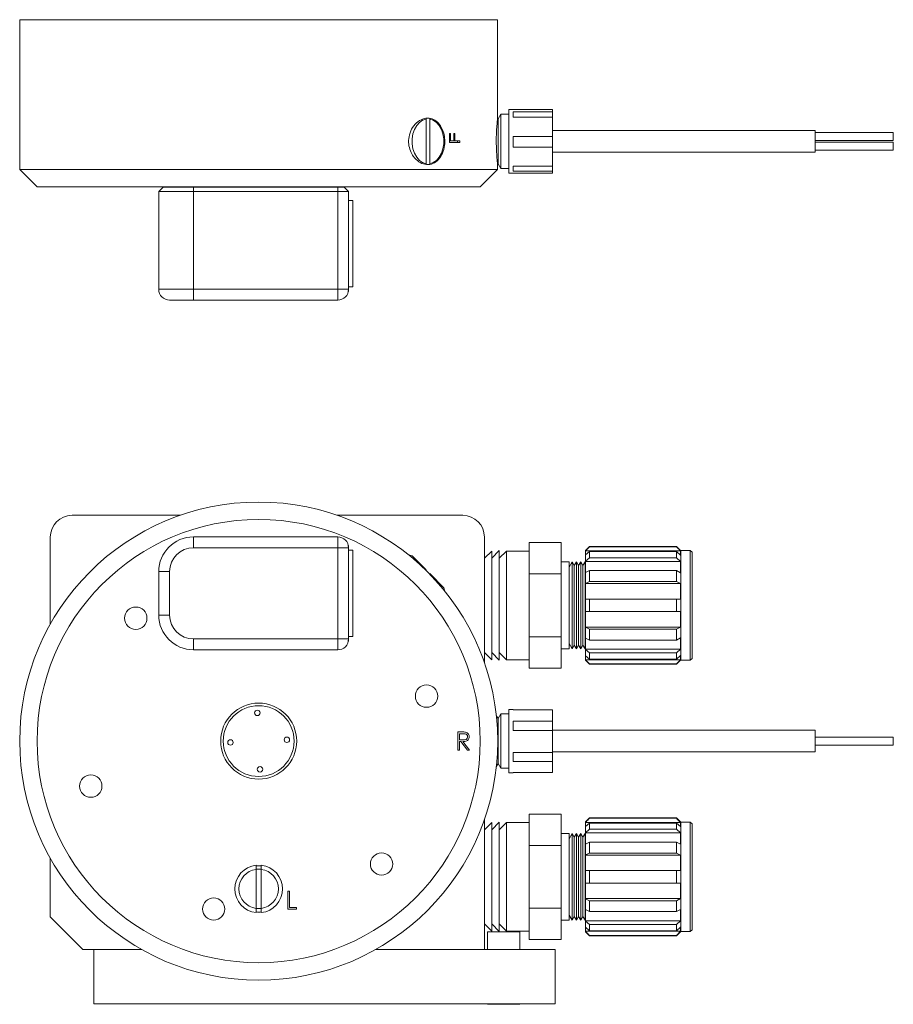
# Model space of a CAD drawing. Header units: inches. Extents: x 0.51 to 8.32, y 1.19 to 8.76.
# Tile 1 of 14: x 0.51 to 3.86, y 1.19 to 4.97. Entities that reach past the tile are written whole.
import ezdxf

# ---------------------------------------------------------------- set-up
doc = ezdxf.new("R2010")
doc.units = ezdxf.units.IN
doc.header["$MEASUREMENT"] = 0

msp = doc.modelspace()

# ---------------------------------------------------------------- linework, layer by layer
at = {"color": 7, "linetype": 'Continuous', "lineweight": 15}
for p, q in [((0.5073, 4.9707), (0.5073, 4.3967)), ((2.3406, 4.593), (2.3406, 4.9707)), ((2.3526, 4.6082), (2.3422, 4.5902)), ((2.384, 4.6082), (2.3526, 4.6082)), ((2.3526, 4.6082), (2.3526, 4.4132)), ((2.5506, 4.6257), (2.384, 4.6257)), ((2.384, 4.6257), (2.384, 4.3979)), ((2.4006, 4.6175), (2.5506, 4.6175)), ((2.4006, 4.6175), (2.4006, 4.5969)), ((2.5506, 4.6257), (2.5506, 4.6175)), ((2.5506, 4.5969), (2.5506, 4.6175)), ((2.065, 4.5926), (2.0662, 4.5896)), ((2.0662, 4.5896), (2.0662, 4.5911)), ((2.0662, 4.5896), (2.0662, 4.4185)), ((2.0804, 4.5896), (2.0792, 4.5926)), ((2.0804, 4.4185), (2.0804, 4.5896)), ((2.3422, 4.5902), (2.3406, 4.593)), ((2.3422, 4.5902), (2.3422, 4.4289)), ((2.5506, 4.5969), (2.4006, 4.5969)), ((2.5506, 4.5969), (2.5506, 4.5228)), ((2.1556, 4.5337), (2.1599, 4.5337)), ((2.1556, 4.4999), (2.1556, 4.5337)), ((2.1599, 4.5337), (2.1599, 4.5061)), ((2.1724, 4.5337), (2.1765, 4.5337)), ((2.1724, 4.5061), (2.1724, 4.5337)), ((2.1765, 4.5337), (2.1765, 4.5061)), ((3.5583, 4.5457), (2.5506, 4.5457)), ((3.5583, 4.5041), (3.5583, 4.5457)), ((3.8583, 4.5379), (3.5583, 4.5379)), ((3.8583, 4.5224), (3.8583, 4.5379)), ((2.1556, 4.5061), (2.1599, 4.5061)), ((2.1556, 4.4999), (2.1953, 4.4999)), ((2.1599, 4.5061), (2.1724, 4.5061)), ((2.1724, 4.5061), (2.1765, 4.5061)), ((2.1765, 4.5061), (2.1953, 4.5061)), ((2.1869, 4.5061), (2.1869, 4.4999)), ((2.1953, 4.5061), (2.1953, 4.4999)), ((2.4006, 4.5228), (2.5506, 4.5228)), ((2.4006, 4.5228), (2.4006, 4.4823)), ((2.5506, 4.4823), (2.5506, 4.5228)), ((3.5583, 4.5069), (3.8583, 4.5069)), ((3.5583, 4.4624), (3.5583, 4.5041)), ((3.8583, 4.5012), (3.5583, 4.5012)), ((3.8583, 4.5069), (3.8583, 4.5224)), ((3.8583, 4.4857), (3.8583, 4.5012)), ((2.5506, 4.4823), (2.4006, 4.4823)), ((2.5506, 4.4823), (2.5506, 4.4093)), ((2.5506, 4.4624), (3.5583, 4.4624)), ((3.5583, 4.4702), (3.8583, 4.4702)), ((3.8583, 4.4702), (3.8583, 4.4857)), ((2.0662, 4.4185), (2.065, 4.4155)), ((2.0662, 4.4171), (2.0662, 4.4185)), ((2.0792, 4.4155), (2.0804, 4.4185)), ((2.3422, 4.4289), (2.3422, 4.4179)), ((0.5073, 4.3967), (0.574, 4.3301)), ((0.5073, 4.3967), (2.3406, 4.3967)), ((2.274, 4.3301), (2.3406, 4.3967)), ((2.3406, 4.4151), (2.3422, 4.4179)), ((2.3406, 4.3967), (2.3406, 4.4151)), ((2.3422, 4.4179), (2.3526, 4.3999)), ((2.3526, 4.4132), (2.3526, 4.3999)), ((2.3526, 4.3999), (2.384, 4.3999)), ((2.384, 4.3979), (2.384, 4.3824)), ((2.384, 4.3824), (2.5506, 4.3824)), ((2.4006, 4.4093), (2.5506, 4.4093)), ((2.4006, 4.4093), (2.4006, 4.3895)), ((2.5506, 4.3895), (2.4006, 4.3895)), ((2.5506, 4.3895), (2.5506, 4.4093)), ((2.5506, 4.3895), (2.5506, 4.3824)), ((2.274, 4.3301), (0.574, 4.3301)), ((1.0406, 4.3117), (1.0573, 4.3284)), ((1.0406, 4.117), (1.0406, 4.3117)), ((1.174, 4.3117), (1.0406, 4.3117)), ((1.0573, 4.3284), (1.174, 4.3284)), ((1.174, 4.3284), (1.174, 4.3117)), ((1.174, 4.3284), (1.727, 4.3284)), ((1.727, 4.3117), (1.174, 4.3117)), ((1.174, 4.3117), (1.174, 3.9367)), ((1.2962, 4.3301), (1.2962, 4.3284)), ((1.3278, 4.3301), (1.3278, 4.3284)), ((1.5201, 4.3284), (1.5201, 4.3301)), ((1.5517, 4.3284), (1.5517, 4.3301)), ((1.727, 4.3284), (1.727, 4.3117)), ((1.727, 4.3284), (1.752, 4.3284)), ((1.727, 3.9367), (1.727, 4.3117)), ((1.7686, 4.3117), (1.727, 4.3117)), ((1.752, 4.3284), (1.7686, 4.3117)), ((1.7686, 4.3117), (1.7686, 4.1664)), ((1.7846, 4.277), (1.7686, 4.277)), ((1.7846, 3.9464), (1.7846, 4.277)), ((1.7685, 4.0689), (1.7685, 4.1546)), ((1.0406, 4.1065), (1.0406, 4.117)), ((1.0406, 3.9367), (1.0406, 4.1065)), ((1.7686, 4.0571), (1.7686, 3.9367)), ((1.0406, 3.9367), (1.174, 3.9367)), ((1.174, 3.9367), (1.174, 3.8951)), ((1.174, 3.9367), (1.727, 3.9367)), ((1.727, 3.9367), (1.727, 3.8951)), ((1.7686, 3.9367), (1.727, 3.9367)), ((1.768, 3.9293), (1.7685, 3.9284)), ((1.7685, 3.9284), (1.7685, 3.933)), ((1.7686, 3.9464), (1.7846, 3.9464)), ((1.174, 3.8951), (1.0823, 3.8951)), ((1.727, 3.8951), (1.174, 3.8951)), ((0.708, 3.0699), (1.1234, 3.0699)), ((0.7556, 3.0702), (0.756, 3.0699)), ((0.7556, 3.0702), (1.0472, 3.0702)), ((1.0472, 3.0702), (1.1244, 3.0702)), ((1.7235, 3.0702), (2.0923, 3.0702)), ((1.7245, 3.0699), (2.2066, 3.0699)), ((2.092, 3.0699), (2.0923, 3.0702)), ((0.6246, 2.9865), (0.6246, 2.6526)), ((1.174, 2.9872), (1.174, 2.9455)), ((1.174, 2.9872), (1.727, 2.9872)), ((1.727, 2.9872), (1.727, 2.9455)), ((2.29, 2.5044), (2.29, 2.9865)), ((1.727, 2.9455), (1.174, 2.9455)), ((1.727, 2.5955), (1.727, 2.9455)), ((1.7686, 2.9455), (1.727, 2.9455)), ((1.7685, 2.9539), (1.768, 2.953)), ((1.7685, 2.9492), (1.7685, 2.9539)), ((1.7686, 2.9455), (1.7686, 2.8252)), ((2.4613, 2.9651), (2.5846, 2.9651)), ((2.4613, 2.9049), (2.4613, 2.9651)), ((2.5846, 2.8448), (2.5846, 2.9651)), ((2.6931, 2.9504), (2.678, 2.9352)), ((3.0264, 2.9504), (2.6931, 2.9504)), ((2.6931, 2.9504), (2.6931, 2.9491)), ((2.6931, 2.9491), (3.0264, 2.9491)), ((3.043, 2.9338), (3.0264, 2.9504)), ((3.0264, 2.9504), (3.0264, 2.9491)), ((1.7846, 2.9358), (1.7686, 2.9358)), ((1.7846, 2.6052), (1.7846, 2.9358)), ((2.0124, 2.9141), (1.999, 2.9177)), ((2.0124, 2.9141), (2.0662, 2.8603)), ((2.3177, 2.9329), (2.29, 2.9052)), ((2.3469, 2.9343), (2.3177, 2.9051)), ((2.3177, 2.9329), (2.3177, 2.5162)), ((2.3469, 2.9343), (2.3469, 2.5148)), ((2.3746, 2.9329), (2.3469, 2.9051)), ((2.4613, 2.9329), (2.3746, 2.9329)), ((2.3746, 2.9329), (2.3746, 2.5162)), ((2.678, 2.9352), (2.678, 2.9338)), ((2.678, 2.9331), (2.678, 2.9338)), ((2.678, 2.9331), (3.0423, 2.9331)), ((2.678, 2.9331), (2.678, 2.9172)), ((2.6931, 2.931), (2.678, 2.9178)), ((2.678, 2.9178), (2.678, 2.8938)), ((2.6931, 2.931), (2.6931, 2.907)), ((3.0264, 2.931), (2.6931, 2.931)), ((3.0264, 2.931), (3.0264, 2.907)), ((3.0423, 2.9172), (3.0264, 2.931)), ((3.0423, 2.9331), (3.0423, 2.9172)), ((3.0796, 2.9345), (3.043, 2.9345)), ((3.043, 2.5145), (3.043, 2.9345)), ((3.0863, 2.9279), (3.0796, 2.9345)), ((3.0796, 2.5145), (3.0796, 2.9345)), ((3.0863, 2.9279), (3.0863, 2.5212)), ((2.4613, 2.8448), (2.4613, 2.9049)), ((2.6146, 2.8912), (2.5846, 2.8912)), ((2.6263, 2.8912), (2.6146, 2.871)), ((2.6146, 2.8912), (2.6146, 2.5579)), ((2.6346, 2.8768), (2.6263, 2.8912)), ((2.6263, 2.8912), (2.6263, 2.5579)), ((2.643, 2.8912), (2.6346, 2.8768)), ((2.6346, 2.8768), (2.6346, 2.5723)), ((2.6513, 2.8768), (2.643, 2.8912)), ((2.643, 2.8912), (2.643, 2.5579)), ((2.6596, 2.8912), (2.6513, 2.8768)), ((2.6513, 2.8768), (2.6513, 2.5723)), ((2.668, 2.8768), (2.6596, 2.8912)), ((2.6596, 2.8912), (2.6596, 2.5579)), ((2.6763, 2.8912), (2.668, 2.8768)), ((2.668, 2.8768), (2.668, 2.5723)), ((2.678, 2.8883), (2.6763, 2.8912)), ((2.6763, 2.8912), (2.6763, 2.5579)), ((2.678, 2.8938), (2.6931, 2.907)), ((2.678, 2.8932), (2.678, 2.8938)), ((2.678, 2.8932), (3.0423, 2.8932)), ((2.678, 2.8932), (2.678, 2.8496)), ((2.6931, 2.907), (3.0264, 2.907)), ((3.0264, 2.907), (3.0423, 2.8932)), ((3.0423, 2.8932), (3.0423, 2.8496)), ((1.0823, 2.8539), (1.0406, 2.8539)), ((1.0406, 2.6872), (1.0406, 2.8539)), ((1.0823, 2.8539), (1.0823, 2.6872)), ((2.0804, 2.8461), (2.1342, 2.7923)), ((2.4613, 2.8448), (2.5846, 2.8448)), ((2.4613, 2.7245), (2.4613, 2.8448)), ((2.5846, 2.6042), (2.5846, 2.8448)), ((2.6931, 2.8576), (2.678, 2.85)), ((2.678, 2.85), (2.678, 2.8084)), ((2.6931, 2.8576), (2.6931, 2.816)), ((3.0264, 2.8576), (2.6931, 2.8576)), ((3.0264, 2.8576), (3.0264, 2.816)), ((3.0423, 2.8496), (3.0264, 2.8576)), ((1.7685, 2.7275), (1.7685, 2.8137)), ((2.678, 2.8084), (2.6931, 2.816)), ((2.678, 2.8081), (2.678, 2.8084)), ((2.678, 2.8081), (3.0423, 2.8081)), ((2.678, 2.8081), (2.678, 2.7485)), ((2.6931, 2.816), (3.0264, 2.816)), ((3.0264, 2.816), (3.0423, 2.8081)), ((3.0423, 2.8081), (3.0423, 2.7485)), ((2.1378, 2.7789), (2.1342, 2.7923)), ((2.4613, 2.6042), (2.4613, 2.7245)), ((2.678, 2.7485), (2.678, 2.7005)), ((2.6931, 2.7485), (2.678, 2.7485)), ((2.6931, 2.7485), (2.6931, 2.7005)), ((3.0264, 2.7485), (2.6931, 2.7485)), ((3.0264, 2.7485), (3.0264, 2.7005)), ((1.0823, 2.6872), (1.0406, 2.6872)), ((1.7686, 2.7159), (1.7686, 2.5955)), ((2.678, 2.7005), (2.678, 2.641)), ((2.6931, 2.7005), (3.0264, 2.7005)), ((3.0423, 2.7005), (3.0423, 2.641)), ((3.0423, 2.641), (2.678, 2.641)), ((2.678, 2.6407), (2.678, 2.641)), ((2.6931, 2.633), (2.678, 2.6407)), ((2.678, 2.6407), (2.678, 2.5991)), ((2.6931, 2.633), (2.6931, 2.5915)), ((3.0264, 2.633), (2.6931, 2.633)), ((3.0423, 2.641), (3.0264, 2.633)), ((3.0264, 2.633), (3.0264, 2.5915)), ((1.174, 2.5955), (1.174, 2.5539)), ((1.174, 2.5955), (1.727, 2.5955)), ((1.727, 2.5955), (1.7686, 2.5955)), ((1.727, 2.5955), (1.727, 2.5539)), ((1.768, 2.5881), (1.7685, 2.5872)), ((1.7685, 2.5872), (1.7685, 2.5918)), ((1.7686, 2.6052), (1.7846, 2.6052)), ((2.4613, 2.6042), (2.5846, 2.6042)), ((2.4613, 2.5441), (2.4613, 2.6042)), ((2.5846, 2.484), (2.5846, 2.6042)), ((2.6146, 2.5781), (2.6263, 2.5579)), ((2.6263, 2.5579), (2.6346, 2.5723)), ((2.6346, 2.5723), (2.643, 2.5579)), ((2.643, 2.5579), (2.6513, 2.5723)), ((2.6513, 2.5723), (2.6596, 2.5579)), ((2.6596, 2.5579), (2.668, 2.5723)), ((2.668, 2.5723), (2.6763, 2.5579)), ((2.678, 2.5994), (2.678, 2.5559)), ((2.678, 2.5991), (2.6931, 2.5915)), ((2.6931, 2.5915), (3.0264, 2.5915)), ((3.0264, 2.5915), (3.0423, 2.5994)), ((3.0423, 2.5994), (3.0423, 2.5559)), ((1.727, 2.5539), (1.174, 2.5539)), ((2.29, 2.5439), (2.3177, 2.5162)), ((2.3177, 2.544), (2.3469, 2.5148)), ((2.3469, 2.544), (2.3746, 2.5162)), ((2.4613, 2.484), (2.4613, 2.5441)), ((2.5846, 2.5579), (2.6146, 2.5579)), ((2.6763, 2.5579), (2.678, 2.5607)), ((3.0423, 2.5559), (2.678, 2.5559)), ((2.678, 2.5553), (2.678, 2.5559)), ((2.6931, 2.5421), (2.678, 2.5553)), ((2.678, 2.5553), (2.678, 2.5313)), ((2.678, 2.5319), (2.678, 2.5159)), ((2.678, 2.5313), (2.6931, 2.5181)), ((2.6931, 2.5421), (2.6931, 2.5181)), ((3.0264, 2.5421), (2.6931, 2.5421)), ((3.0423, 2.5559), (3.0264, 2.5421)), ((3.0264, 2.5421), (3.0264, 2.5181)), ((3.0264, 2.5181), (3.0423, 2.5319)), ((3.0423, 2.5319), (3.0423, 2.5159)), ((2.3746, 2.5162), (2.4613, 2.5162)), ((3.0423, 2.5159), (2.678, 2.5159)), ((2.678, 2.5152), (2.678, 2.5159)), ((2.678, 2.5152), (2.678, 2.5138)), ((2.678, 2.5138), (2.6931, 2.4987)), ((2.6931, 2.5181), (3.0264, 2.5181)), ((3.0264, 2.5), (2.6931, 2.5)), ((2.6931, 2.5), (2.6931, 2.4987)), ((2.6931, 2.4987), (3.0264, 2.4987)), ((3.0264, 2.4987), (3.043, 2.5152)), ((3.0264, 2.5), (3.0264, 2.4987)), ((3.043, 2.5145), (3.0796, 2.5145)), ((3.0796, 2.5145), (3.0863, 2.5212)), ((2.4613, 2.484), (2.5846, 2.484)), ((2.3526, 2.308), (2.3422, 2.29)), ((2.384, 2.308), (2.3526, 2.308)), ((2.3526, 2.308), (2.3526, 2.2548)), ((2.4006, 2.3255), (2.384, 2.3255)), ((2.384, 2.3255), (2.384, 2.2634)), ((2.4006, 2.3255), (2.4006, 2.3236)), ((2.4006, 2.3241), (2.5506, 2.3241)), ((2.5506, 2.3236), (2.4006, 2.3236)), ((2.5506, 2.3236), (2.5506, 2.3241)), ((2.5506, 2.3236), (2.5506, 2.2802)), ((2.3422, 2.29), (2.3354, 2.3019)), ((2.3422, 2.29), (2.3422, 2.246)), ((2.4006, 2.2802), (2.5506, 2.2802)), ((2.4006, 2.2802), (2.4006, 2.2449)), ((2.5506, 2.2449), (2.5506, 2.2802)), ((2.1882, 2.2392), (2.2021, 2.2392)), ((2.1882, 2.1697), (2.1882, 2.2392)), ((2.1944, 2.232), (2.1944, 2.2089)), ((2.2074, 2.232), (2.1944, 2.232)), ((2.3422, 2.246), (2.3422, 2.1177)), ((2.3526, 2.2548), (2.3526, 2.0997)), ((2.384, 2.2634), (2.384, 2.0822)), ((2.5506, 2.2449), (2.4006, 2.2449)), ((3.5583, 2.2455), (2.5506, 2.2455)), ((2.5506, 2.2449), (2.5506, 2.16)), ((3.5583, 2.1622), (3.5583, 2.2455)), ((2.1944, 2.2089), (2.2071, 2.2088)), ((2.1944, 2.2018), (2.1944, 2.1697)), ((2.1995, 2.2018), (2.1944, 2.2018)), ((2.225, 2.1697), (2.1995, 2.2018)), ((2.2072, 2.2018), (2.2327, 2.1697)), ((3.8583, 2.2194), (3.5583, 2.2194)), ((3.8583, 2.1884), (3.8583, 2.2194)), ((2.1944, 2.1697), (2.1882, 2.1697)), ((2.2327, 2.1697), (2.225, 2.1697)), ((2.4006, 2.16), (2.5506, 2.16)), ((2.4006, 2.16), (2.4006, 2.1252)), ((2.5506, 2.1622), (3.5583, 2.1622)), ((2.5506, 2.1252), (2.5506, 2.16)), ((3.5583, 2.1884), (3.8583, 2.1884)), ((2.3354, 2.1058), (2.3422, 2.1177)), ((2.3422, 2.1177), (2.3526, 2.0997)), ((2.5506, 2.1252), (2.4006, 2.1252)), ((2.5506, 2.1252), (2.5506, 2.0836)), ((2.3526, 2.0997), (2.384, 2.0997)), ((2.384, 2.0822), (2.4006, 2.0822)), ((2.4006, 2.0836), (2.5506, 2.0836)), ((2.4006, 2.0836), (2.4006, 2.0822)), ((2.29, 1.4045), (2.29, 1.9033)), ((2.3177, 1.8915), (2.29, 1.8638)), ((2.3469, 1.893), (2.3177, 1.8638)), ((2.3177, 1.8915), (2.3177, 1.4749)), ((2.3469, 1.893), (2.3469, 1.4734)), ((2.3746, 1.8915), (2.3469, 1.8638)), ((2.4613, 1.8915), (2.3746, 1.8915)), ((2.3746, 1.8915), (2.3746, 1.4749)), ((2.4613, 1.9238), (2.5846, 1.9238)), ((2.4613, 1.8636), (2.4613, 1.9238)), ((2.5846, 1.8035), (2.5846, 1.9238)), ((2.6931, 1.909), (2.678, 1.8939)), ((2.678, 1.8939), (2.678, 1.8925)), ((2.678, 1.8918), (2.678, 1.8925)), ((2.678, 1.8918), (3.0423, 1.8918)), ((2.678, 1.8918), (2.678, 1.8759)), ((2.6931, 1.8897), (2.678, 1.8765)), ((3.0264, 1.909), (2.6931, 1.909)), ((2.6931, 1.909), (2.6931, 1.9077)), ((2.6931, 1.9077), (3.0264, 1.9077)), ((2.6931, 1.8897), (2.6931, 1.8657)), ((3.0264, 1.8897), (2.6931, 1.8897)), ((3.043, 1.8925), (3.0264, 1.909)), ((3.0264, 1.909), (3.0264, 1.9077)), ((3.0264, 1.8897), (3.0264, 1.8657)), ((3.0423, 1.8759), (3.0264, 1.8897)), ((3.0423, 1.8918), (3.0423, 1.8759)), ((3.0796, 1.8932), (3.043, 1.8932)), ((3.043, 1.4732), (3.043, 1.8932)), ((3.0863, 1.8865), (3.0796, 1.8932)), ((3.0796, 1.4732), (3.0796, 1.8932)), ((2.4613, 1.8035), (2.4613, 1.8636)), ((2.678, 1.8765), (2.678, 1.8525)), ((2.678, 1.8525), (2.6931, 1.8657)), ((2.678, 1.8519), (2.678, 1.8525)), ((2.678, 1.8519), (3.0423, 1.8519)), ((2.678, 1.8519), (2.678, 1.8083)), ((2.6931, 1.8657), (3.0264, 1.8657)), ((3.0264, 1.8657), (3.0423, 1.8519)), ((3.0423, 1.8519), (3.0423, 1.8083)), ((3.0863, 1.8865), (3.0863, 1.4799)), ((2.6146, 1.8499), (2.5846, 1.8499)), ((2.6263, 1.8499), (2.6146, 1.8296)), ((2.6146, 1.8499), (2.6146, 1.5165)), ((2.6346, 1.8354), (2.6263, 1.8499)), ((2.6263, 1.8499), (2.6263, 1.5165)), ((2.643, 1.8499), (2.6346, 1.8354)), ((2.6346, 1.8354), (2.6346, 1.531)), ((2.6513, 1.8354), (2.643, 1.8499)), ((2.643, 1.8499), (2.643, 1.5165)), ((2.6596, 1.8499), (2.6513, 1.8354)), ((2.6513, 1.8354), (2.6513, 1.531)), ((2.668, 1.8354), (2.6596, 1.8499)), ((2.6596, 1.8499), (2.6596, 1.5165)), ((2.6763, 1.8499), (2.668, 1.8354)), ((2.668, 1.8354), (2.668, 1.531)), ((2.678, 1.847), (2.6763, 1.8499)), ((2.6763, 1.8499), (2.6763, 1.5165)), ((2.6931, 1.8163), (2.678, 1.8086)), ((2.6931, 1.8163), (2.6931, 1.7747)), ((3.0264, 1.8163), (2.6931, 1.8163)), ((3.0264, 1.8163), (3.0264, 1.7747)), ((3.0423, 1.8083), (3.0264, 1.8163)), ((2.4613, 1.8035), (2.5846, 1.8035)), ((2.4613, 1.6832), (2.4613, 1.8035)), ((2.5846, 1.5629), (2.5846, 1.8035)), ((2.678, 1.8086), (2.678, 1.7671)), ((0.6246, 1.7551), (0.6246, 1.5295)), ((2.678, 1.7671), (2.6931, 1.7747)), ((2.678, 1.7667), (2.678, 1.7671)), ((2.678, 1.7667), (3.0423, 1.7667)), ((2.678, 1.7667), (2.678, 1.7072)), ((2.6931, 1.7747), (3.0264, 1.7747)), ((3.0264, 1.7747), (3.0423, 1.7667)), ((3.0423, 1.7667), (3.0423, 1.7072)), ((1.414, 1.7282), (1.414, 1.712)), ((1.414, 1.712), (1.414, 1.5624)), ((1.434, 1.7282), (1.434, 1.712)), ((1.434, 1.712), (1.434, 1.5624)), ((2.678, 1.7072), (2.678, 1.6592)), ((2.6931, 1.7072), (2.678, 1.7072)), ((2.6931, 1.7072), (2.6931, 1.6592)), ((3.0264, 1.7072), (2.6931, 1.7072)), ((3.0264, 1.7072), (3.0264, 1.6592)), ((2.4613, 1.5629), (2.4613, 1.6832)), ((1.5358, 1.6282), (1.5421, 1.6282)), ((1.5358, 1.5588), (1.5358, 1.6282)), ((1.5421, 1.6282), (1.5421, 1.5659)), ((2.678, 1.6592), (2.678, 1.5997)), ((2.6931, 1.6592), (3.0264, 1.6592)), ((3.0423, 1.6592), (3.0423, 1.5997)), ((3.0423, 1.5997), (2.678, 1.5997)), ((2.678, 1.5993), (2.678, 1.5997)), ((2.6931, 1.5917), (2.678, 1.5993)), ((2.678, 1.5993), (2.678, 1.5577)), ((2.6931, 1.5917), (2.6931, 1.5501)), ((3.0264, 1.5917), (2.6931, 1.5917)), ((3.0423, 1.5997), (3.0264, 1.5917)), ((3.0264, 1.5917), (3.0264, 1.5501)), ((1.414, 1.5624), (1.414, 1.5462)), ((1.434, 1.5624), (1.434, 1.5462)), ((1.5688, 1.5588), (1.5358, 1.5588)), ((1.5421, 1.5659), (1.5688, 1.5659)), ((1.5688, 1.5659), (1.5688, 1.5588)), ((2.4613, 1.5629), (2.5846, 1.5629)), ((2.4613, 1.5028), (2.4613, 1.5629)), ((2.5846, 1.4426), (2.5846, 1.5629)), ((2.678, 1.5581), (2.678, 1.5145)), ((2.678, 1.5577), (2.6931, 1.5501)), ((2.6931, 1.5501), (3.0264, 1.5501)), ((3.0264, 1.5501), (3.0423, 1.5581)), ((3.0423, 1.5581), (3.0423, 1.5145)), ((0.7496, 1.4045), (0.6246, 1.5295)), ((2.5846, 1.5165), (2.6146, 1.5165)), ((2.6146, 1.5367), (2.6263, 1.5165)), ((2.6263, 1.5165), (2.6346, 1.531)), ((2.6346, 1.531), (2.643, 1.5165)), ((2.643, 1.5165), (2.6513, 1.531)), ((2.6513, 1.531), (2.6596, 1.5165)), ((2.6596, 1.5165), (2.668, 1.531)), ((2.668, 1.531), (2.6763, 1.5165)), ((2.6763, 1.5165), (2.678, 1.5194)), ((3.0423, 1.5145), (2.678, 1.5145)), ((2.678, 1.5139), (2.678, 1.5145)), ((2.6931, 1.5007), (2.678, 1.5139)), ((2.678, 1.5139), (2.678, 1.4899)), ((3.0423, 1.5145), (3.0264, 1.5007)), ((2.29, 1.5026), (2.3177, 1.4749)), ((2.3177, 1.5026), (2.3469, 1.4734)), ((2.3469, 1.5026), (2.3746, 1.4749)), ((2.3746, 1.4749), (2.4613, 1.4749)), ((2.4613, 1.4426), (2.4613, 1.5028)), ((2.678, 1.4905), (2.678, 1.4746)), ((2.678, 1.4899), (2.6931, 1.4767)), ((3.0423, 1.4746), (2.678, 1.4746)), ((2.678, 1.4739), (2.678, 1.4746)), ((2.678, 1.4739), (2.678, 1.4725)), ((2.6931, 1.5007), (2.6931, 1.4767)), ((3.0264, 1.5007), (2.6931, 1.5007)), ((2.6931, 1.4767), (3.0264, 1.4767)), ((3.0264, 1.5007), (3.0264, 1.4767)), ((3.0264, 1.4767), (3.0423, 1.4905)), ((3.0264, 1.4574), (3.043, 1.4739)), ((3.0423, 1.4905), (3.0423, 1.4746)), ((3.043, 1.4732), (3.0796, 1.4732)), ((3.0796, 1.4732), (3.0863, 1.4799)), ((2.4256, 1.4721), (2.3023, 1.4721)), ((2.3023, 1.4721), (2.3023, 1.4045)), ((2.4256, 1.4721), (2.4256, 1.4045)), ((2.4613, 1.4426), (2.5846, 1.4426)), ((2.678, 1.4725), (2.6931, 1.4574)), ((2.6931, 1.4586), (2.6931, 1.4574)), ((3.0264, 1.4586), (2.6931, 1.4586)), ((2.6931, 1.4574), (3.0264, 1.4574)), ((3.0264, 1.4586), (3.0264, 1.4574)), ((0.9752, 1.4045), (0.7496, 1.4045)), ((0.7913, 1.1962), (0.7913, 1.4045)), ((2.29, 1.4045), (1.8727, 1.4045)), ((2.29, 1.4045), (2.5613, 1.4045)), ((2.5613, 1.4045), (2.5613, 1.1962)), ((0.7913, 1.1962), (2.5613, 1.1962)), ((2.3023, 1.1944), (2.3023, 1.1962)), ((2.3023, 1.1944), (2.4256, 1.1944)), ((2.4256, 1.1944), (2.4256, 1.1962))]:
    msp.add_line(p, q, dxfattribs=at)
at = {"color": 8, "linetype": 'Continuous', "lineweight": 15}
msp.add_line((2.3406, 4.9707), (0.5073, 4.9707), dxfattribs=at)
at = {"color": 7, "linetype": 'Continuous', "lineweight": 15, "flags": 128}
for points in [[(2.0662, 4.5896), (2.053, 4.5853), (2.0408, 4.5769), (2.0302, 4.5648), (2.0217, 4.5498), (2.0158, 4.5324), (2.0128, 4.5137), (2.0128, 4.4944), (2.0158, 4.4757), (2.0217, 4.4584), (2.0302, 4.4433), (2.0408, 4.4313), (2.053, 4.4229), (2.0662, 4.4185)], [(2.0804, 4.4185), (2.0936, 4.4229), (2.1059, 4.4313), (2.1165, 4.4433), (2.1249, 4.4584), (2.1308, 4.4757), (2.1338, 4.4944), (2.1338, 4.5137), (2.1308, 4.5324), (2.1249, 4.5498), (2.1165, 4.5648), (2.1059, 4.5769), (2.0936, 4.5853), (2.0804, 4.5896)], [(3.0423, 2.5159), (3.0279, 2.5014), (3.0264, 2.5)], [(3.0423, 1.4746), (3.0279, 1.4601), (3.0264, 1.4586)]]:
    msp.add_lwpolyline(points, dxfattribs=at)
at = {"color": 7, "linetype": 'Continuous', "lineweight": 15}
for centre, radius in [((1.424, 2.2039), 0.9167), ((1.424, 2.2039), 0.85), ((0.9526, 2.6753), 0.0428), ((2.0679, 2.3764), 0.0428), ((1.424, 2.2039), 0.1458), ((1.424, 2.2039), 0.1358), ((1.4188, 2.3121), 0.0105), ((1.3158, 2.1987), 0.0105), ((1.5322, 2.2091), 0.0105), ((1.4292, 2.0957), 0.0105), ((0.78, 2.0313), 0.0428), ((1.8954, 1.7325), 0.0428), ((1.2514, 1.5599), 0.0428)]:
    msp.add_circle(centre, radius, dxfattribs=at)
for centre, radius, start, end in [((1.0823, 3.9367), 0.0417, 180, 270), ((1.727, 3.9367), 0.0417, 270, 0), ((0.708, 2.9865), 0.0833, 90, 180), ((2.2066, 2.9865), 0.0833, 0, 90), ((1.174, 2.8539), 0.1333, 90, 180), ((1.727, 2.9455), 0.0417, 0, 90), ((1.174, 2.8539), 0.0917, 90, 180), ((1.174, 2.6872), 0.1333, 180, 270), ((1.174, 2.6872), 0.0917, 180, 270), ((1.727, 2.5955), 0.0417, 270, 0), ((1.424, 1.6372), 0.0915, 96.2732, 263.7268), ((1.424, 1.6372), 0.0755, 97.6129, 262.3871), ((1.424, 1.6372), 0.0889, 83.4201, 96.5015), ((1.424, 1.6372), 0.0757, 82.4044, 97.5956), ((1.424, 1.6372), 0.0915, 276.2732, 83.7268), ((1.424, 1.6372), 0.0755, 277.6129, 82.3871), ((1.424, 1.6372), 0.0889, 263.383, 276.6017), ((1.424, 1.6372), 0.0757, 262.4044, 277.5956)]:
    msp.add_arc(centre, radius, start, end, dxfattribs=at)
for points, knots in [([(2.0227, 4.4397), (2.0296, 4.4333), (2.0435, 4.4204), (2.0683, 4.4135), (2.0928, 4.4172), (2.1144, 4.4325), (2.1299, 4.4572), (2.1378, 4.4868), (2.1382, 4.5162), (2.1326, 4.5427), (2.1216, 4.5655), (2.1052, 4.5834), (2.0838, 4.5936), (2.059, 4.5933), (2.0341, 4.5815), (2.0136, 4.5593), (2.001, 4.5306), (1.9978, 4.5008), (2.0027, 4.4733), (2.012, 4.453), (2.0199, 4.4432), (2.0227, 4.4397)], [0, 0, 0, 0, 0.056896, 0.114185, 0.174469, 0.23523, 0.29386, 0.347542, 0.395709, 0.441388, 0.48856, 0.539901, 0.596068, 0.655723, 0.716591, 0.776192, 0.831631, 0.881312, 0.927313, 0.973657, 1, 1, 1, 1]), ([(2.3405, 4.5915), (2.3405, 4.5918), (2.3406, 4.5926), (2.3393, 4.5811), (2.3373, 4.5594), (2.3356, 4.5306), (2.3352, 4.5008), (2.3359, 4.4733), (2.3371, 4.453), (2.3379, 4.4432), (2.3381, 4.4397)], [0, 0, 0, 0, 0.082414, 0.244643, 0.403495, 0.551252, 0.683665, 0.806269, 0.929789, 1, 1, 1, 1]), ([(2.3381, 4.4397), (2.3387, 4.4335), (2.3399, 4.421), (2.3408, 4.414), (2.3406, 4.4157), (2.3405, 4.416)], [0, 0, 0, 0, 0.455475, 0.914099, 1, 1, 1, 1]), ([(1.7686, 4.1664), (1.7685, 4.1572), (1.7682, 4.1385), (1.7679, 4.1105), (1.7683, 4.0831), (1.7685, 4.0658), (1.7686, 4.0571)], [0, 0, 0, 0, 0.256019, 0.518821, 0.75725, 1, 1, 1, 1]), ([(2.678, 2.9338), (2.6785, 2.9344), (2.6836, 2.9395), (2.6886, 2.9446), (2.6931, 2.9491)], [0, 0, 0, 0, 0.110273, 1, 1, 1, 1]), ([(3.0264, 2.9491), (3.029, 2.9465), (3.0343, 2.9411), (3.0396, 2.9358), (3.0423, 2.9331)], [0, 0, 0, 0, 0.49372, 1, 1, 1, 1]), ([(1.7686, 2.8252), (1.7685, 2.816), (1.7682, 2.7973), (1.7679, 2.7693), (1.7683, 2.7419), (1.7685, 2.7246), (1.7686, 2.7159)], [0, 0, 0, 0, 0.256019, 0.51882, 0.75725, 1, 1, 1, 1]), ([(3.0423, 2.7485), (3.0396, 2.7485), (3.0343, 2.7485), (3.029, 2.7485), (3.0264, 2.7485)], [0, 0, 0, 0, 0.50628, 1, 1, 1, 1]), ([(2.678, 2.7005), (2.6785, 2.7005), (2.6836, 2.7005), (2.6886, 2.7005), (2.6931, 2.7005)], [0, 0, 0, 0, 0.110273, 1, 1, 1, 1]), ([(3.0264, 2.7005), (3.029, 2.7005), (3.0343, 2.7005), (3.0396, 2.7005), (3.0423, 2.7005)], [0, 0, 0, 0, 0.49372, 1, 1, 1, 1]), ([(2.6931, 2.5), (2.6926, 2.5004), (2.6876, 2.5055), (2.6825, 2.5106), (2.678, 2.5152)], [0, 0, 0, 0, 0.090921, 1, 1, 1, 1]), ([(2.2021, 2.2392), (2.205, 2.2392), (2.2103, 2.2392), (2.2155, 2.2385), (2.2178, 2.2382)], [0, 0, 0, 0, 0.56024, 1, 1, 1, 1]), ([(2.2256, 2.2206), (2.2255, 2.2216), (2.2253, 2.2236), (2.224, 2.2264), (2.222, 2.2288), (2.2186, 2.2311), (2.2135, 2.2319), (2.2094, 2.232), (2.2074, 2.232)], [0, 0, 0, 0, 0.125019, 0.250053, 0.375092, 0.500177, 0.749478, 1, 1, 1, 1]), ([(2.2178, 2.2382), (2.22, 2.2375), (2.2243, 2.236), (2.2289, 2.2314), (2.2314, 2.226), (2.2317, 2.2224), (2.2318, 2.2206)], [0, 0, 0, 0, 0.279854, 0.559492, 0.7796, 1, 1, 1, 1]), ([(2.2071, 2.2088), (2.2114, 2.2088), (2.2167, 2.2088), (2.222, 2.2122), (2.2247, 2.2154), (2.2252, 2.2185), (2.2256, 2.2206)], [0, 0, 0, 0, 0.499879, 0.62555, 0.751198, 1, 1, 1, 1]), ([(2.2318, 2.2206), (2.2316, 2.2184), (2.2312, 2.214), (2.2278, 2.2082), (2.22, 2.2023), (2.2124, 2.202), (2.2072, 2.2018)], [0, 0, 0, 0, 0.187115, 0.373967, 0.560898, 1, 1, 1, 1]), ([(2.678, 1.8925), (2.6785, 1.8931), (2.6836, 1.8981), (2.6886, 1.9032), (2.6931, 1.9077)], [0, 0, 0, 0, 0.110273, 1, 1, 1, 1]), ([(3.0264, 1.9077), (3.029, 1.9051), (3.0343, 1.8998), (3.0396, 1.8945), (3.0423, 1.8918)], [0, 0, 0, 0, 0.49372, 1, 1, 1, 1]), ([(3.0423, 1.7072), (3.0396, 1.7072), (3.0343, 1.7072), (3.029, 1.7072), (3.0264, 1.7072)], [0, 0, 0, 0, 0.50628, 1, 1, 1, 1]), ([(2.678, 1.6592), (2.6785, 1.6592), (2.6836, 1.6592), (2.6886, 1.6592), (2.6931, 1.6592)], [0, 0, 0, 0, 0.110273, 1, 1, 1, 1]), ([(3.0264, 1.6592), (3.029, 1.6592), (3.0343, 1.6592), (3.0396, 1.6592), (3.0423, 1.6592)], [0, 0, 0, 0, 0.49372, 1, 1, 1, 1]), ([(2.6931, 1.4586), (2.6926, 1.4591), (2.6876, 1.4642), (2.6825, 1.4693), (2.678, 1.4739)], [0, 0, 0, 0, 0.090921, 1, 1, 1, 1])]:
    msp.add_open_spline(points, degree=3, knots=knots, dxfattribs=at)

doc.saveas('drawing.dxf')
